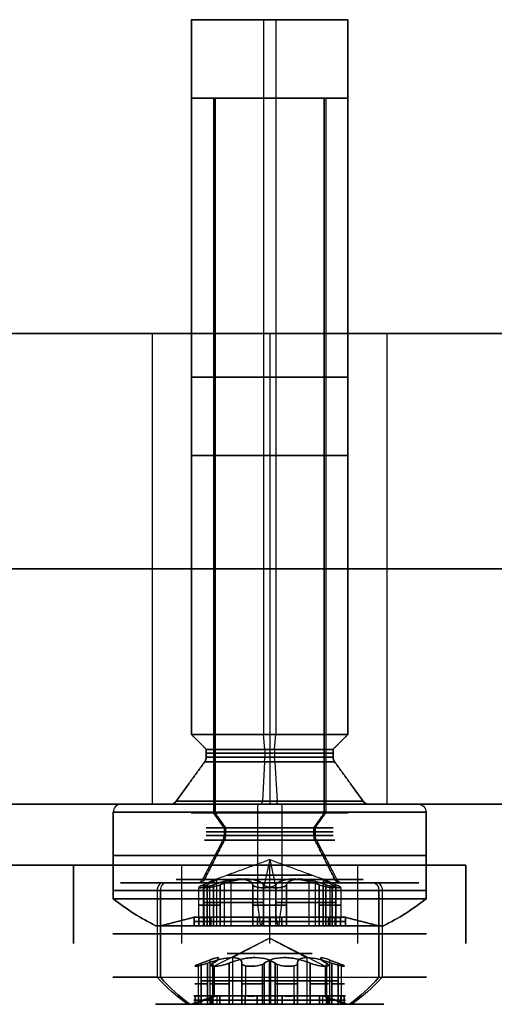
# Model space of a CAD drawing. Header units: millimetres. Extents: x -250 to 250, y -226 to 214.
# Tile 218 of 240: x 166 to 178, y -159 to -134. Entities that reach past the tile are written whole.
import ezdxf

# ---------------------------------------------------------------- set-up
doc = ezdxf.new("R2010")
doc.units = ezdxf.units.MM
doc.layers.add('Livello 01', color=7, linetype='Continuous')

# ---------------------------------------------------------------- blocks, each defined once
blk = doc.blocks.new('MCP139A01_04_configurazione K-ARRAY')
at = {"layer": 'Livello 01', "color": 254, "true_color": 0xcad1ee}
for p, q in [((-74.2, 109.85, 2), (-74.2, 109.85)), ((-74.2, 105.35, 2), (-74.2, 105.35)), ((-74.2, 39.85, 2), (-74.2, 39.85)), ((-74.2, 35.35, 2), (-74.2, 35.35)), ((-22.843, 0), (-79.2, 0)), ((-79.2, 0), (-79.2, 0, 2)), ((-74.2, -35.15, 2), (-74.2, -35.15)), ((-74.2, -39.65, 2), (-74.2, -39.65)), ((-74.2, -105.15, 2), (-74.2, -105.15)), ((-74.2, -109.65, 2), (-74.2, -109.65))]:
    blk.add_line(p, q, dxfattribs=at)
at = {"layer": 'Livello 01', "color": 254, "true_color": 0xcad1ee, "extrusion": (0, 0, -1)}
for centre, start, end in [((69.2, 115), 360, 90), ((69.2, -115), 270, 0)]:
    blk.add_arc(centre, 10, start, end, dxfattribs=at)
at = {"layer": 'Livello 01', "color": 254, "true_color": 0xcad1ee}
for centre, start, end in [((-74.2, 107.6), 0, 180), ((-74.2, 107.6), 180, 0), ((-74.2, 37.6), 0, 180), ((-74.2, 37.6), 180, 0), ((-74.2, -37.4), 0, 180), ((-74.2, -37.4), 180, 0), ((-74.2, -107.4), 0, 180), ((-74.2, -107.4), 180, 0)]:
    blk.add_arc(centre, 2.25, start, end, dxfattribs=at)
for points in [[(-69.2, 125), (69.2, 125)], [(-69.2, 125, 2), (-69.2, 125)], [(-79.2, -115), (-79.2, 115)], [(-79.2, 115), (-79.2, 115, 2)], [(-76.45, 107.6, 2), (-76.45, 107.6)], [(-71.95, 107.6), (-71.95, 107.6, 2)], [(-76.45, 37.6, 2), (-76.45, 37.6)], [(-71.95, 37.6), (-71.95, 37.6, 2)], [(-76.45, -37.4, 2), (-76.45, -37.4)], [(-71.95, -37.4), (-71.95, -37.4, 2)], [(-76.45, -107.4, 2), (-76.45, -107.4)], [(-71.95, -107.4), (-71.95, -107.4, 2)], [(-79.2, -115, 2), (-79.2, -115)], [(69.2, -125), (-69.2, -125)], [(-69.2, -125), (-69.2, -125, 2)]]:
    blk.add_open_spline(points, degree=1, dxfattribs=at)
blk = doc.blocks.new('MCA139A01_04_MCA139A01VBS_05')
at = {"layer": 'Livello 01', "rotation": 360}
blk.add_blockref('MCP139A01_04_configurazione K-ARRAY', (0, 0), dxfattribs=at)
blk = doc.blocks.new('MCP141A18_01')
at = {"layer": 'Livello 01', "color": 253, "true_color": 0x999999}
blk.add_line((36, 100, 6), (36, -100, 6), dxfattribs=at)
for points in [[(36, 100), (36, -100)], [(36, -100, 12), (36, 100, 12)]]:
    blk.add_open_spline(points, degree=1, dxfattribs=at)
blk = doc.blocks.new('MCP141A19_02')
at = {"layer": 'Livello 01', "color": 253, "true_color": 0x999999}
for p, q in [((-100, 132, 6), (100, 132, 6)), ((74.2, 110.4, 12), (74.2, 110.4)), ((74.2, 104.4, 12), (74.2, 104.4)), ((74.2, 40.4, 12), (74.2, 40.4)), ((74.2, 34.4, 12), (74.2, 34.4)), ((100, -20.75, 12), (67.5, -20.75, 12)), ((100, -20.75), (67.5, -20.75)), ((74.2, -34.4, 12), (74.2, -34.4)), ((74.2, -40.4, 12), (74.2, -40.4)), ((74.2, -104.4, 12), (74.2, -104.4)), ((74.2, -110.4, 12), (74.2, -110.4)), ((100, -173.5, 6), (-100, -173.5, 6))]:
    blk.add_line(p, q, dxfattribs=at)
for centre, start, end in [((74.2, 107.4, 12), 0, 180), ((74.2, 107.4), 0, 180), ((74.2, 107.4), 180, 0), ((74.2, 37.4, 12), 0, 180), ((74.2, 37.4), 0, 180), ((74.2, 37.4), 180, 0), ((74.2, -37.4, 12), 0, 180), ((74.2, -37.4), 0, 180), ((74.2, -37.4), 180, 0), ((74.2, -107.4, 12), 0, 180), ((74.2, -107.4), 0, 180), ((74.2, -107.4), 180, 0)]:
    blk.add_arc(centre, 3, start, end, dxfattribs=at)
at = {"layer": 'Livello 01', "color": 253, "true_color": 0x999999, "extrusion": (0, 0, -1)}
for centre, start, end in [((-74.2, 107.4, -6), 0, 180), ((-74.2, 107.4, -12), 180, 0), ((-74.2, 107.4, -6), 180, 0), ((-74.2, 37.4, -6), 0, 180), ((-74.2, 37.4, -12), 180, 0), ((-74.2, 37.4, -6), 180, 0), ((-74.2, -37.4, -6), 0, 180), ((-74.2, -37.4, -12), 180, 0), ((-74.2, -37.4, -6), 180, 0), ((-74.2, -107.4, -6), 0, 180), ((-74.2, -107.4, -12), 180, 0), ((-74.2, -107.4, -6), 180, 0)]:
    blk.add_arc(centre, 3, start, end, dxfattribs=at)
at = {"layer": 'Livello 01', "color": 253, "true_color": 0x999999}
for points in [[(-100, 132, 12), (100, 132, 12)], [(-100, 132), (100, 132)], [(71.2, 107.4, 12), (71.2, 107.4)], [(77.2, 107.4), (77.2, 107.4, 12)], [(71.2, 37.4, 12), (71.2, 37.4)], [(77.2, 37.4), (77.2, 37.4, 12)], [(71.2, -37.4, 12), (71.2, -37.4)], [(77.2, -37.4), (77.2, -37.4, 12)], [(71.2, -107.4, 12), (71.2, -107.4)], [(77.2, -107.4), (77.2, -107.4, 12)], [(100, -173.5, 12), (-100, -173.5, 12)], [(100, -173.5), (-100, -173.5)]]:
    blk.add_open_spline(points, degree=1, dxfattribs=at)
blk = doc.blocks.new('VTM04X20BTIN0')
at = {"layer": 'Livello 01', "color": 250, "true_color": 0x333333}
for p, q in [((0, 4, 0.2), (0, 4, 2.41)), ((0, 2.55), (0, 3.8)), ((0, 2.787, 3.1), (0, 2.908, 3.1)), ((0, 1.975, 2.891), (0, 2.787, 3.1)), ((0, 1.66, -1.082), (0, 2.388, -0.082)), ((0, 1.621, -1.4), (0, 2, -1.779)), ((0, 2, -20), (0, 2, -1.779)), ((0, -2, -20), (0, 2, -20)), ((0, 1.975, 2.131), (0, 1.975, 2.891)), ((0, 0, 1.412), (0, 1.975, 2.131)), ((-0.875, 1.101, 3.1), (-0.875, 1.726, 3.1)), ((0, 1.621, -1.4), (0, 1.621, -1.2)), ((0.875, 1.101, 3.1), (0.875, 1.726, 3.1)), ((-1.268, 1.463, 3.1), (-0.396, 1.463, 3.1)), ((0.396, 1.463, 3.1), (1.268, 1.463, 3.1)), ((-1.451, 1.137, 2.083), (-1.451, 1.137, 3.1)), ((-1.082, 1.074, 1.967), (-1.082, 1.074, 3.1)), ((1.082, 1.074, 1.967), (1.082, 1.074, 3.1)), ((1.451, 1.137, 2.083), (1.451, 1.137, 3.1)), ((-1.752, -0.823, 3.1), (-1.752, 0.823, 3.1)), ((-1.751, 0.837, 2.118), (-1.751, 0.837, 2.882)), ((1.751, 0.837, 2.118), (1.751, 0.837, 2.882)), ((1.65, -0.613, 3.1), (1.65, 0.613, 3.1)), ((0, 0, 1.412), (0, -1.975, 2.131)), ((2.55, 0), (3.8, 0)), ((2.787, 0, 3.1), (2.908, 0, 3.1)), ((-3.8, 0), (-2.55, 0)), ((-2.908, 0, 3.1), (-2.787, 0, 3.1)), ((-2, 0, -20), (2, 0, -20)), ((-1.936, 0, 2.881), (-1.936, 0, 3.1)), ((-1.936, 0, 3.1), (-1.364, 0, 3.1)), ((1.364, 0, 3.1), (1.935, 0, 3.1)), ((-1.751, -0.838, 2.118), (-1.751, -0.838, 2.882)), ((1.751, -0.838, 2.118), (1.751, -0.838, 2.882)), ((-1.451, -1.138, 2.083), (-1.451, -1.138, 3.1)), ((-1.082, -1.074, 1.967), (-1.082, -1.074, 3.1)), ((-0.875, -1.726, 3.1), (-0.875, -1.101, 3.1)), ((0.875, -1.726, 3.1), (0.875, -1.101, 3.1)), ((1.082, -1.074, 1.967), (1.082, -1.074, 3.1)), ((1.451, -1.138, 2.083), (1.451, -1.138, 3.1)), ((-1.268, -1.463, 3.1), (-0.396, -1.463, 3.1)), ((0.396, -1.463, 3.1), (1.268, -1.463, 3.1)), ((0, -1.621, -1.4), (0, -2, -1.779)), ((0, -1.621, -1.4), (0, -1.621, -1.2)), ((0, -1.66, -1.082), (0, -2.388, -0.082)), ((0, -1.975, 2.891), (0, -2.787, 3.1)), ((0, -1.975, 2.131), (0, -1.975, 2.891)), ((0, -2, -20), (0, -2, -1.779)), ((0, -3.8), (0, -2.55)), ((0, -2.908, 3.1), (0, -2.787, 3.1)), ((0, -4, 0.2), (0, -4, 2.41))]:
    blk.add_line(p, q, dxfattribs=at)
for centre, radius, start, end in [((0, 0, 0.2), 4, 0, 180), ((0, 0, 2.41), 4, 90, 180), ((0, 0, 1.305), 4, 0, 180), ((0, 0), 3.8, 0, 180), ((0, 0), 2.55, 0, 180), ((0, 0, -1.779), 2, 0, 180), ((0, 0, -20), 2, 0, 180), ((0, 0, -10.889), 2, 0, 180), ((0, 0, 2.881), 1.935, 94.7362, 145.2638), ((0, 0, 2.991), 1.936, 94.7362, 145.2638), ((0, 1.675, 2.575), 0.3, 10.4154, 169.5846), ((0, 0, 2.881), 1.935, 34.7362, 85.2638), ((0, 0, 2.991), 1.936, 34.7362, 85.2638), ((0, 0, -1.082), 1.66, 0, 180), ((0, 0, -1.4), 1.621, 0, 180), ((0, 0, -1.3), 1.621, 0, 180), ((0, 0, -1.2), 1.621, 0, 180), ((-1.082, 1.874, 2.504), 0.8, 250.4154, 349.5846), ((1.082, 1.874, 2.504), 0.8, 190.4154, 289.5846), ((-1.451, 0.837, 2.575), 0.3, 70.4154, 229.5846), ((0, 0, 1.808), 1.086, 0, 180), ((1.451, 0.837, 2.575), 0.3, 310.4154, 109.5846), ((0, 0, 2.881), 1.935, 154.7362, 180), ((0, 0, 2.991), 1.936, 154.7362, 205.2638), ((0, 0, 2.881), 1.935, 360, 25.2638), ((0, 0, 2.991), 1.936, 0, 25.2638), ((-2.164, 0, 2.504), 0.8, 0, 49.5846), ((2.164, 0, 2.504), 0.8, 130.4154, 180), ((0, 0, 0.2), 4, 180, 0), ((0, 0, 1.305), 4, 180, 0), ((0, 0), 3.8, 180, 0), ((0, 0), 2.55, 180, 0), ((0, 0), 2.55, 180, 0), ((0, 0, -10.889), 2, 180, 0), ((0, 0, -1.082), 1.66, 180, 0), ((0, 0, -1.3), 1.621, 180, 0), ((0, 0, 1.808), 1.086, 180, 0), ((0, 0, 2.881), 1.936, 334.7362, 0), ((0, 0, 2.991), 1.936, 334.7362, 0), ((0, 0, 2.41), 4, 180, 270), ((0, 0, -20), 2, 180, 0), ((0, 0, 2.881), 1.935, 180, 205.2638), ((-2.164, 0, 2.504), 0.8, 310.4154, 0), ((2.164, 0, 2.504), 0.8, 180, 229.5846), ((-1.451, -0.838, 2.575), 0.3, 130.4154, 289.5846), ((1.451, -0.838, 2.575), 0.3, 250.4154, 49.5846), ((0, 0, 2.881), 1.936, 214.7362, 265.2638), ((0, 0, 2.991), 1.936, 214.7362, 265.2638), ((-1.082, -1.874, 2.504), 0.8, 10.4154, 109.5846), ((0, 0, 2.881), 1.936, 274.7362, 325.2638), ((0, 0, 2.991), 1.936, 274.7362, 325.2638), ((1.082, -1.874, 2.504), 0.8, 70.4154, 169.5846), ((0, -1.675, 2.575), 0.3, 190.4154, 349.5846)]:
    blk.add_arc(centre, radius, start, end, dxfattribs=at)
at = {"layer": 'Livello 01', "color": 250, "true_color": 0x333333, "extrusion": (-1, 0, 0)}
for centre, radius, start, end in [((0, -2.713), 6.5, 116.5761, 127.9799), ((0, -2.713), 6.5, 116.5761, 127.9799), ((1.821, -1.2), 0.2, 143.9126, 180), ((2.55, -0.2), 0.2, 90, 143.9126), ((0, -2.713), 6.5, 52.0201, 63.4239), ((0, -2.713), 6.5, 52.0201, 63.4239), ((3.8, 0.2), 0.2, 270, 0)]:
    blk.add_arc(centre, radius, start, end, dxfattribs=at)
at = {"layer": 'Livello 01', "color": 250, "true_color": 0x333333, "extrusion": (0, 0, -1)}
for centre, radius, start, end in [((0, 0, -2.41), 4, 90, 180), ((0, 0, -3.1), 2.908, 270, 90), ((0, 0, -3.1), 2.787, 360, 180), ((0, 0, -3.1), 2.908, 90, 270), ((0, 0), 2.55, 360, 180), ((0, 0, 0.082), 2.388, 360, 180), ((0, 0, -3.1), 1.935, 34.7362, 85.2638), ((0, 1.675, -3.1), 0.3, 10.4154, 57.8119), ((0, 1.675, -3.1), 0.3, 122.1881, 169.5846), ((0, 0, -3.1), 1.935, 94.7362, 145.2638), ((0, 0, 1.2), 1.621, 360, 180), ((1.082, 1.874, -3.1), 0.8, 190.4154, 289.5846), ((-1.082, 1.874, -3.1), 0.8, 250.4154, 349.5846), ((1.451, 0.837, -3.1), 0.3, 62.1881, 109.5846), ((-1.451, 0.837, -3.1), 0.3, 70.4154, 117.8119), ((0, 0, -3.1), 1.935, 334.7362, 25.2638), ((1.451, 0.837, -3.1), 0.3, 310.4154, 357.8119), ((-1.451, 0.837, -3.1), 0.3, 182.1881, 229.5846), ((0, 0, -3.1), 1.935, 154.7362, 180), ((2.164, 0, -3.1), 0.8, 130.4154, 180), ((-2.164, 0, -3.1), 0.8, 360, 49.5846), ((0, 0, -3.1), 2.787, 180, 360), ((0, 0, 0.082), 2.388, 180, 360), ((0, 0, 1.779), 2, 180, 360), ((0, 0, 1.2), 1.621, 180, 360), ((0, 0, 1.4), 1.621, 180, 360), ((0, 0, -2.41), 4, 180, 270), ((0, 0, -3.1), 1.936, 180, 205.2638), ((2.164, 0, -3.1), 0.8, 180, 229.5846), ((-2.164, 0, -3.1), 0.8, 310.4154, 0), ((1.451, -0.838, -3.1), 0.3, 2.1881, 49.5846), ((-1.451, -0.838, -3.1), 0.3, 130.4154, 177.8119), ((1.451, -0.838, -3.1), 0.3, 250.4154, 297.8119), ((0, 0, -3.1), 1.936, 274.7362, 325.2638), ((1.082, -1.874, -3.1), 0.8, 70.4154, 169.5846), ((0, 0, -3.1), 1.936, 214.7362, 265.2638), ((-1.082, -1.874, -3.1), 0.8, 10.4154, 109.5846), ((-1.451, -0.838, -3.1), 0.3, 242.1881, 289.5846), ((0, -1.675, -3.1), 0.3, 302.1881, 349.5846), ((0, -1.675, -3.1), 0.3, 190.4154, 237.8119)]:
    blk.add_arc(centre, radius, start, end, dxfattribs=at)
at = {"layer": 'Livello 01', "color": 250, "true_color": 0x333333, "extrusion": (1, 0, 0)}
for centre, start, end in [((3.8, 0.2), 270, 0), ((2.55, -0.2), 90, 143.9126), ((1.821, -1.2), 143.9126, 180)]:
    blk.add_arc(centre, 0.2, start, end, dxfattribs=at)
at = {"layer": 'Livello 01', "color": 250, "true_color": 0x333333, "extrusion": (0, -1, 0)}
for centre, radius, start, end in [((0, -2.713), 6.5, 116.5761, 127.9799), ((1.821, -1.2), 0.2, 143.9126, 180), ((2.55, -0.2), 0.2, 90, 143.9126), ((0, -2.713), 6.5, 52.0201, 63.4239), ((3.8, 0.2), 0.2, 270, 360), ((-2.55, -0.2), 0.2, 36.0874, 90), ((-1.821, -1.2), 0.2, 0, 36.0874)]:
    blk.add_arc(centre, radius, start, end, dxfattribs=at)
at = {"layer": 'Livello 01', "color": 250, "true_color": 0x333333, "extrusion": (0, 1, 0)}
blk.add_arc((3.8, 0.2), 0.2, 270, 0, dxfattribs=at)
at = {"layer": 'Livello 01', "color": 250, "true_color": 0x333333}
for points, knots in [([(0.295, 1.729, 2.051), (0.283, 1.796, 2.074), (0.247, 1.858, 2.094), (0.141, 1.949, 2.123), (0.071, 1.975, 2.131), (-0.072, 1.975, 2.131), (-0.141, 1.949, 2.123), (-0.248, 1.858, 2.094), (-0.283, 1.796, 2.074), (-0.295, 1.729, 2.051)], [0, 0, 0, 0, 0.2175552, 0.2175552, 0.4351104, 0.4351104, 0.6526656, 0.6526656, 0.8702209, 0.8702209, 0.8702209, 0.8702209]), ([(-0.16, 1.929, 2.881), (-0.112, 1.959, 2.888), (-0.056, 1.975, 2.891), (0.056, 1.975, 2.891), (0.112, 1.959, 2.888), (0.16, 1.929, 2.881)], [0, 0, 0, 0, 0.1712364, 0.1712364, 0.3424729, 0.3424729, 0.3424729, 0.3424729]), ([(-1.35, 1.12, 2.051), (-1.244, 1.082, 2.012), (-1.13, 1.067, 1.977), (-0.898, 1.087, 1.924), (-0.782, 1.123, 1.908), (-0.579, 1.241, 1.909), (-0.49, 1.323, 1.925), (-0.359, 1.512, 1.977), (-0.315, 1.618, 2.012), (-0.295, 1.729, 2.051)], [-1.432609, -1.432609, -1.432609, -1.432609, -1.074457, -1.074457, -0.716305, -0.716305, -0.358152, -0.358152, 0, 0, 0, 0]), ([(0.295, 1.729, 2.051), (0.315, 1.618, 2.012), (0.359, 1.512, 1.977), (0.492, 1.321, 1.924), (0.581, 1.239, 1.908), (0.785, 1.122, 1.909), (0.901, 1.086, 1.925), (1.13, 1.067, 1.977), (1.244, 1.082, 2.012), (1.35, 1.12, 2.051)], [-1.432609, -1.432609, -1.432609, -1.432609, -1.074457, -1.074457, -0.716305, -0.716305, -0.358152, -0.358152, 0, 0, 0, 0]), ([(-1.35, 1.12, 2.051), (-1.414, 1.143, 2.074), (-1.486, 1.143, 2.094), (-1.617, 1.097, 2.123), (-1.675, 1.049, 2.131), (-1.746, 0.925, 2.131), (-1.758, 0.852, 2.123), (-1.733, 0.714, 2.094), (-1.697, 0.653, 2.074), (-1.645, 0.609, 2.051)], [0, 0, 0, 0, 0.2175552, 0.2175552, 0.4351104, 0.4351104, 0.6526656, 0.6526656, 0.8702209, 0.8702209, 0.8702209, 0.8702209]), ([(-1.75, 0.826, 2.881), (-1.753, 0.882, 2.888), (-1.739, 0.939, 2.891), (-1.683, 1.036, 2.891), (-1.64, 1.077, 2.888), (-1.591, 1.103, 2.881)], [0, 0, 0, 0, 0.1712364, 0.1712364, 0.3424729, 0.3424729, 0.3424729, 0.3424729]), ([(1.645, 0.609, 2.051), (1.697, 0.653, 2.074), (1.733, 0.715, 2.094), (1.758, 0.852, 2.123), (1.746, 0.926, 2.131), (1.674, 1.05, 2.131), (1.617, 1.097, 2.123), (1.485, 1.144, 2.094), (1.414, 1.143, 2.074), (1.35, 1.12, 2.051)], [0, 0, 0, 0, 0.2175552, 0.2175552, 0.4351104, 0.4351104, 0.6526656, 0.6526656, 0.8702209, 0.8702209, 0.8702209, 0.8702209]), ([(1.591, 1.103, 2.881), (1.64, 1.077, 2.888), (1.682, 1.036, 2.891), (1.738, 0.939, 2.891), (1.753, 0.882, 2.888), (1.75, 0.826, 2.881)], [0, 0, 0, 0, 0.1712364, 0.1712364, 0.3424729, 0.3424729, 0.3424729, 0.3424729]), ([(-1.364, 0, 1.909), (-1.364, 0.118, 1.909), (-1.391, 0.236, 1.925), (-1.489, 0.444, 1.977), (-1.559, 0.536, 2.012), (-1.645, 0.609, 2.051)], [-0.7162915, -0.7162915, -0.7162915, -0.7162915, -0.3581457, -0.3581457, 0, 0, 0, 0]), ([(1.645, 0.609, 2.051), (1.559, 0.536, 2.012), (1.489, 0.445, 1.977), (1.39, 0.235, 1.924), (1.364, 0.117, 1.909), (1.364, 0, 1.909)], [-0.7163168, -0.7163168, -0.7163168, -0.7163168, -0.3581584, -0.3581584, 0, 0, 0, 0]), ([(-1.645, -0.609, 2.051), (-1.559, -0.536, 2.012), (-1.489, -0.445, 1.977), (-1.39, -0.235, 1.924), (-1.364, -0.117, 1.909), (-1.364, 0, 1.909)], [-0.7163168, -0.7163168, -0.7163168, -0.7163168, -0.3581584, -0.3581584, 0, 0, 0, 0]), ([(1.364, 0, 1.909), (1.364, -0.118, 1.909), (1.391, -0.236, 1.925), (1.489, -0.444, 1.977), (1.559, -0.536, 2.012), (1.645, -0.609, 2.051)], [-0.7162915, -0.7162915, -0.7162915, -0.7162915, -0.3581457, -0.3581457, 0, 0, 0, 0]), ([(-1.35, -1.12, 2.051), (-1.414, -1.143, 2.074), (-1.485, -1.144, 2.094), (-1.617, -1.097, 2.123), (-1.674, -1.05, 2.131), (-1.746, -0.926, 2.131), (-1.758, -0.852, 2.123), (-1.733, -0.715, 2.094), (-1.697, -0.653, 2.074), (-1.645, -0.609, 2.051)], [-0.8702209, -0.8702209, -0.8702209, -0.8702209, -0.6526656, -0.6526656, -0.4351104, -0.4351104, -0.2175552, -0.2175552, 0, 0, 0, 0]), ([(1.645, -0.609, 2.051), (1.697, -0.653, 2.074), (1.733, -0.714, 2.094), (1.758, -0.852, 2.123), (1.746, -0.925, 2.131), (1.675, -1.049, 2.131), (1.617, -1.097, 2.123), (1.486, -1.143, 2.094), (1.414, -1.143, 2.074), (1.35, -1.12, 2.051)], [-0.8702209, -0.8702209, -0.8702209, -0.8702209, -0.6526656, -0.6526656, -0.4351104, -0.4351104, -0.2175552, -0.2175552, 0, 0, 0, 0]), ([(-1.75, -0.826, 2.881), (-1.753, -0.882, 2.888), (-1.738, -0.939, 2.891), (-1.682, -1.036, 2.891), (-1.64, -1.077, 2.888), (-1.591, -1.103, 2.881)], [-0.3424729, -0.3424729, -0.3424729, -0.3424729, -0.1712364, -0.1712364, 0, 0, 0, 0]), ([(1.591, -1.103, 2.881), (1.64, -1.077, 2.888), (1.683, -1.036, 2.891), (1.739, -0.939, 2.891), (1.753, -0.882, 2.888), (1.75, -0.826, 2.881)], [-0.3424729, -0.3424729, -0.3424729, -0.3424729, -0.1712364, -0.1712364, 0, 0, 0, 0]), ([(-0.295, -1.729, 2.051), (-0.315, -1.618, 2.012), (-0.359, -1.512, 1.977), (-0.492, -1.321, 1.924), (-0.581, -1.239, 1.908), (-0.785, -1.122, 1.909), (-0.901, -1.086, 1.925), (-1.13, -1.067, 1.977), (-1.244, -1.082, 2.012), (-1.35, -1.12, 2.051)], [-1.432609, -1.432609, -1.432609, -1.432609, -1.074457, -1.074457, -0.716305, -0.716305, -0.358152, -0.358152, 0, 0, 0, 0]), ([(1.35, -1.12, 2.051), (1.244, -1.082, 2.012), (1.13, -1.067, 1.977), (0.898, -1.087, 1.924), (0.782, -1.123, 1.908), (0.579, -1.241, 1.909), (0.49, -1.323, 1.925), (0.359, -1.512, 1.977), (0.315, -1.618, 2.012), (0.295, -1.729, 2.051)], [-1.432609, -1.432609, -1.432609, -1.432609, -1.074457, -1.074457, -0.716305, -0.716305, -0.358152, -0.358152, 0, 0, 0, 0]), ([(0.295, -1.729, 2.051), (0.283, -1.796, 2.074), (0.248, -1.858, 2.094), (0.141, -1.949, 2.123), (0.072, -1.975, 2.131), (-0.071, -1.975, 2.131), (-0.141, -1.949, 2.123), (-0.247, -1.858, 2.094), (-0.283, -1.796, 2.074), (-0.295, -1.729, 2.051)], [-0.8702209, -0.8702209, -0.8702209, -0.8702209, -0.6526656, -0.6526656, -0.4351104, -0.4351104, -0.2175552, -0.2175552, 0, 0, 0, 0]), ([(-0.16, -1.929, 2.881), (-0.112, -1.959, 2.888), (-0.056, -1.975, 2.891), (0.056, -1.975, 2.891), (0.112, -1.959, 2.888), (0.16, -1.929, 2.881)], [-0.3424729, -0.3424729, -0.3424729, -0.3424729, -0.1712364, -0.1712364, 0, 0, 0, 0])]:
    blk.add_open_spline(points, degree=3, knots=knots, dxfattribs=at)
for points in [[(-0.16, 1.929, 3.1), (-0.16, 1.929, 2.881)], [(0.16, 1.929, 2.881), (0.16, 1.929, 3.1)], [(-0.295, 1.729, 2.051), (-0.295, 1.729, 3.1)], [(0.295, 1.729, 3.1), (0.295, 1.729, 2.051)], [(-1.591, 1.103, 2.881), (-1.591, 1.103, 3.1)], [(-1.35, 1.12, 3.1), (-1.35, 1.12, 2.051)], [(1.35, 1.12, 2.051), (1.35, 1.12, 3.1)], [(1.591, 1.103, 3.1), (1.591, 1.103, 2.881)], [(-1.75, 0.826, 3.1), (-1.75, 0.826, 2.881)], [(1.75, 0.826, 2.881), (1.75, 0.826, 3.1)], [(-1.645, 0.609, 2.051), (-1.645, 0.609, 3.1)], [(1.645, 0.609, 3.1), (1.645, 0.609, 2.051)], [(0, 0, 1.412), (-1.364, 0, 1.909)], [(0, 0, 1.412), (1.364, 0, 1.909)], [(1.621, 0, -1.2), (1.621, 0, -1.4)], [(1.621, 0, -1.4), (2, 0, -1.779)], [(2.388, 0, -0.082), (1.66, 0, -1.082)], [(1.935, 0, 2.881), (1.935, 0, 3.1)], [(1.935, 0, 2.881), (2.787, 0, 3.1)], [(2, 0, -1.779), (2, 0, -20)], [(4, 0, 2.41), (4, 0, 0.2)], [(-4, 0, 0.2), (-4, 0, 2.41)], [(-2.787, 0, 3.1), (-1.936, 0, 2.881)], [(-1.66, 0, -1.082), (-2.388, 0, -0.082)], [(-2, 0, -1.779), (-1.621, 0, -1.4)], [(-2, 0, -20), (-2, 0, -1.779)], [(-1.621, 0, -1.4), (-1.621, 0, -1.2)], [(-1.364, 0, 1.909), (-1.364, 0, 3.1)], [(1.364, 0, 1.909), (1.364, 0, 3.1)], [(-1.645, -0.609, 3.1), (-1.645, -0.609, 2.051)], [(1.645, -0.609, 2.051), (1.645, -0.609, 3.1)], [(-1.75, -0.826, 2.881), (-1.75, -0.826, 3.1)], [(1.75, -0.826, 3.1), (1.75, -0.826, 2.881)], [(-1.591, -1.103, 3.1), (-1.591, -1.103, 2.881)], [(-1.35, -1.12, 2.051), (-1.35, -1.12, 3.1)], [(1.35, -1.12, 3.1), (1.35, -1.12, 2.051)], [(1.591, -1.103, 2.881), (1.591, -1.103, 3.1)], [(-0.295, -1.729, 3.1), (-0.295, -1.729, 2.051)], [(0.295, -1.729, 2.051), (0.295, -1.729, 3.1)], [(-0.16, -1.929, 2.881), (-0.16, -1.929, 3.1)], [(0.16, -1.929, 3.1), (0.16, -1.929, 2.881)]]:
    blk.add_open_spline(points, degree=1, dxfattribs=at)

msp = doc.modelspace()

# ---------------------------------------------------------------- block references
at = {"layer": 'Livello 01', "extrusion": (2.20611e-16, -1, 7.42586e-17), "rotation": 175.5111275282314}
msp.add_blockref('VTM04X20BTIN0', (172.2, 121.07, 153.97), dxfattribs=at)
at = {"layer": 'Livello 01', "extrusion": (2.20611e-16, -1, -1.40773e-16), "rotation": 4.488872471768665}
msp.add_blockref('VTM04X20BTIN0', (172.2, 195.87, 153.97), dxfattribs=at)
at = {"layer": 'Livello 01', "extrusion": (3.89081e-16, -1, -2.48939e-16), "rotation": 26.05472829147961}
msp.add_blockref('VTM04X20BTIN0', (161.2, 37.97, 155.97), dxfattribs=at)
at = {"layer": 'Livello 01', "extrusion": (3.89081e-16, -1, 1.82424e-16), "rotation": 153.9452717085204}
msp.add_blockref('VTM04X20BTIN0', (161.2, 278.97, 155.97), dxfattribs=at)
at = {"layer": 'Livello 01', "extrusion": (4.0144e-16, -1, 1.99463e-16), "rotation": 134.1502532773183}
msp.add_blockref('VTM04X20BTIN0', (172.2, 265.87, 155.97), dxfattribs=at)
at = {"layer": 'Livello 01', "extrusion": (4.0144e-16, -1, -2.65978e-16), "rotation": 45.84974672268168}
msp.add_blockref('VTM04X20BTIN0', (172.2, 51.07, 155.97), dxfattribs=at)
at = {"layer": 'Livello 01', "extrusion": (-1.38778e-16, 2.22045e-16, -1), "rotation": 90}
msp.add_blockref('MCP141A18_01', (-98, -177.97, -26.47), dxfattribs=at)
at = {"layer": 'Livello 01', "extrusion": (-2.22045e-16, 1, 3.32574e-17), "rotation": 180}
msp.add_blockref('MCP141A19_02', (-98, 158.47, -153.97), dxfattribs=at)
at = {"layer": 'Livello 01', "extrusion": (4.996e-16, -1, -3.32574e-17), "rotation": 180}
msp.add_blockref('MCA139A01_04_MCA139A01VBS_05', (98, 158.47, 155.52), dxfattribs=at)

doc.saveas('drawing.dxf')
